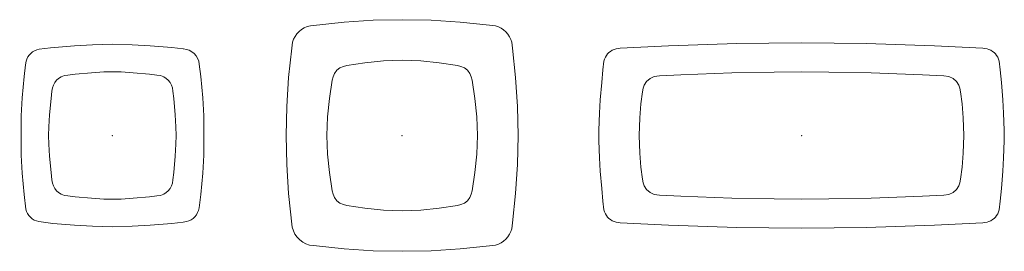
# Model space of a CAD drawing. Header units: metres. Extents: x -0.16 to 1.54, y -0.2 to 0.2.
import ezdxf

# ---------------------------------------------------------------- set-up
doc = ezdxf.new("R2010")
doc.units = ezdxf.units.M
doc.header["$MEASUREMENT"] = 0
doc.linetypes.add('Dash Style-1', pattern=[0.10582, 0.0529, -0.05292])
for name, color, linetype, lineweight in [('72_VITRA_HRESID_D2_TB_FOOT_UNDER', 8, 'Dash Style-1', 5), ('72_VITRA_HRESID_D2_TB_TABLE_TOP', 7, 'Continuous', 5), ('D2SNAP', 1, 'Continuous', 5)]:
    doc.layers.add(name, color=color, linetype=linetype, lineweight=lineweight)
doc.layers.add('72_VITRA_INSERT', color=7, linetype='Continuous')

# ---------------------------------------------------------------- blocks, each defined once
blk = doc.blocks.new('72_VITRA_HRESID_D2_METAL_SIDE_TABLE_MEDIUM_BASE')
at = {"layer": '72_VITRA_HRESID_D2_TB_FOOT_UNDER'}
blk.add_lwpolyline([(0.0324, -0.1288), (0.0641, -0.1255), (0.0954, -0.1207), (0.1013, -0.1191), (0.1074, -0.1166), (0.1126, -0.1126), (0.1166, -0.1073), (0.1191, -0.1013), (0.1207, -0.0953), (0.1255, -0.0641), (0.1288, -0.0324), (0.13, 0), (0.1288, 0.0324), (0.1255, 0.0641), (0.1207, 0.0953), (0.1191, 0.1013), (0.1166, 0.1073), (0.1126, 0.1126), (0.1074, 0.1166), (0.1013, 0.1191), (0.0954, 0.1207), (0.0641, 0.1255), (0.0324, 0.1288), (0, 0.13), (-0.0324, 0.1288), (-0.0641, 0.1255), (-0.0954, 0.1207), (-0.1013, 0.1191), (-0.1074, 0.1166), (-0.1126, 0.1126), (-0.1166, 0.1073), (-0.1191, 0.1013), (-0.1207, 0.0953), (-0.1255, 0.0641), (-0.1288, 0.0324), (-0.13, 0), (-0.1288, -0.0324), (-0.1255, -0.0641), (-0.1207, -0.0953), (-0.1191, -0.1013), (-0.1166, -0.1073), (-0.1126, -0.1126), (-0.1074, -0.1166), (-0.1013, -0.1191), (-0.0954, -0.1207), (-0.0641, -0.1255), (-0.0324, -0.1288), (0, -0.13)], close=True, dxfattribs=at)
at = {"layer": 'D2SNAP'}
blk.add_point((0, 0), dxfattribs=at)
blk = doc.blocks.new('72_VITRA_HRESID_D2_METAL_SIDE_TABLE_MEDIUM_TABLE_TOP')
at = {"layer": '72_VITRA_HRESID_D2_TB_TABLE_TOP'}
blk.add_lwpolyline([(-0.1896, -0.1583, 0.335911), (-0.1532, -0.1902), (-0.1001, -0.1959), (-0.0501, -0.199), (0, -0.2), (0.0501, -0.199), (0.1001, -0.1959), (0.1506, -0.1906), (0.161, -0.1892, 0.267923), (0.1893, -0.1609), (0.1906, -0.1506), (0.1959, -0.1001), (0.199, -0.0501), (0.2, 0), (0.199, 0.0501), (0.1959, 0.1001), (0.1906, 0.1506), (0.1893, 0.1609, 0.267923), (0.161, 0.1892), (0.1506, 0.1906), (0.1001, 0.1959), (0.0501, 0.199), (0, 0.2), (-0.0501, 0.199), (-0.1001, 0.1959), (-0.1584, 0.1895, 0.284977), (-0.1893, 0.1609), (-0.1906, 0.1506), (-0.1959, 0.1001), (-0.199, 0.0501), (-0.2, 0), (-0.199, -0.0501), (-0.1959, -0.1001)], format="xyb", close=True, dxfattribs=at)
at = {"layer": 'D2SNAP'}
blk.add_point((0, 0), dxfattribs=at)
blk = doc.blocks.new('72vitra_hresid2015AAF7FB0984F228EC01FFF57D43EF4')
for name in ['72_VITRA_HRESID_D2_METAL_SIDE_TABLE_MEDIUM_TABLE_TOP', '72_VITRA_HRESID_D2_METAL_SIDE_TABLE_MEDIUM_BASE']:
    blk.add_blockref(name, (0, 0))
blk = doc.blocks.new('XCAD03BFC0661E8852B869828D2F75DB33D737')
at = {"color": 7}
blk.add_blockref('72vitra_hresid2015AAF7FB0984F228EC01FFF57D43EF4', (0, 0), dxfattribs=at)
blk = doc.blocks.new('72_VITRA_HRESID_D2_METAL_SIDE_TABLE_SMALL_BASE')
at = {"layer": '72_VITRA_HRESID_D2_TB_FOOT_UNDER'}
blk.add_lwpolyline([(0.1036, -0.0821), (0.1044, -0.0767), (0.1059, -0.064), (0.1085, -0.0359), (0.1097, -0.0149), (0.11, 0), (0.1097, 0.0149), (0.1085, 0.0359), (0.1059, 0.064), (0.1044, 0.0767), (0.1036, 0.0821), (0.1019, 0.087), (0.0996, 0.0915), (0.0965, 0.0954), (0.0929, 0.0986), (0.0886, 0.1012), (0.0829, 0.1034), (0.0767, 0.1044), (0.064, 0.1059), (0.0359, 0.1085), (0.0149, 0.1097), (0, 0.11), (-0.0149, 0.1097), (-0.0359, 0.1085), (-0.064, 0.1059), (-0.0767, 0.1044), (-0.0829, 0.1034), (-0.0886, 0.1012), (-0.0929, 0.0986), (-0.0965, 0.0954), (-0.0996, 0.0915), (-0.1019, 0.087), (-0.1036, 0.0821), (-0.1044, 0.0767), (-0.1059, 0.064), (-0.1085, 0.0359), (-0.1097, 0.0149), (-0.11, 0), (-0.1097, -0.0149), (-0.1085, -0.0359), (-0.1059, -0.064), (-0.1044, -0.0767), (-0.1036, -0.0821), (-0.1019, -0.087), (-0.0996, -0.0915), (-0.0965, -0.0954), (-0.0929, -0.0986), (-0.0886, -0.1012), (-0.0829, -0.1034), (-0.0767, -0.1044), (-0.064, -0.1059), (-0.0359, -0.1085), (-0.0149, -0.1097), (0, -0.11), (0.0149, -0.1097), (0.0359, -0.1085), (0.064, -0.1059), (0.0767, -0.1044), (0.0829, -0.1034), (0.0886, -0.1012), (0.0929, -0.0986), (0.0965, -0.0954), (0.0996, -0.0915), (0.1019, -0.087)], close=True, dxfattribs=at)
at = {"layer": 'D2SNAP'}
blk.add_point((0, 0), dxfattribs=at)
blk = doc.blocks.new('72_VITRA_HRESID_D2_METAL_SIDE_TABLE_SMALL_TABLE_TOP')
at = {"layer": '72_VITRA_HRESID_D2_TB_TABLE_TOP'}
blk.add_lwpolyline([(-0.1265, 0.1488), (-0.1265, 0.1488, 0.300004), (-0.149, 0.1281), (-0.15, 0.1219), (-0.1524, 0.1021), (-0.1558, 0.0649), (-0.1575, 0.0341), (-0.1575, -0.0341), (-0.1558, -0.0649), (-0.1524, -0.1021), (-0.1492, -0.1272, 0.303061), (-0.1272, -0.1486), (-0.1271, -0.1486), (-0.1026, -0.1518), (-0.0652, -0.1551), (-0.0343, -0.1568), (0, -0.1575), (0.0343, -0.1568), (0.0652, -0.1551), (0.1026, -0.1518), (0.1224, -0.1494), (0.1278, -0.1486), (0.1279, -0.1486, 0.313615), (0.1495, -0.125), (0.1524, -0.1021), (0.1558, -0.0649), (0.1575, -0.0341), (0.1575, 0.0341), (0.1558, 0.0649), (0.1524, 0.1021), (0.1498, 0.1232, 0.382336), (0.1225, 0.1494), (0.1224, 0.1494), (0.1026, 0.1518), (0.0652, 0.1551), (0.0343, 0.1568), (0, 0.1575), (-0.0343, 0.1568), (-0.0652, 0.1551), (-0.1066, 0.1512)], format="xyb", close=True, dxfattribs=at)
at = {"layer": 'D2SNAP'}
blk.add_point((0, 0), dxfattribs=at)
blk = doc.blocks.new('72vitra_hresid29B9D4F6D99D54F7785BAEC9059F9DD88')
for name in ['72_VITRA_HRESID_D2_METAL_SIDE_TABLE_SMALL_TABLE_TOP', '72_VITRA_HRESID_D2_METAL_SIDE_TABLE_SMALL_BASE']:
    blk.add_blockref(name, (0, 0))
blk = doc.blocks.new('XCAD0336F14825CCA55D498D18A9AD44A3A1D6')
at = {"color": 7}
blk.add_blockref('72vitra_hresid29B9D4F6D99D54F7785BAEC9059F9DD88', (0, 0), dxfattribs=at)
blk = doc.blocks.new('72_VITRA_HRESID_D2_METAL_SIDE_TABLE_LARGE_BASE')
at = {"layer": '72_VITRA_HRESID_D2_TB_FOOT_UNDER'}
blk.add_lwpolyline([(0.2745, -0.0755), (0.2771, -0.0547), (0.2791, -0.0303), (0.28, 0), (0.2791, 0.0303), (0.2771, 0.0547), (0.2745, 0.0755), (0.2734, 0.0819), (0.2715, 0.0869), (0.2673, 0.0933), (0.2615, 0.0983), (0.2544, 0.1017), (0.2454, 0.1032), (0.2086, 0.1049), (0.1203, 0.108), (0.047, 0.1096), (0, 0.11), (-0.047, 0.1096), (-0.1203, 0.108), (-0.2086, 0.1049), (-0.2454, 0.1032), (-0.2544, 0.1017), (-0.2615, 0.0983), (-0.2673, 0.0933), (-0.2715, 0.0869), (-0.2734, 0.0819), (-0.2745, 0.0755), (-0.2771, 0.0547), (-0.2791, 0.0303), (-0.28, 0), (-0.2791, -0.0303), (-0.2771, -0.0547), (-0.2745, -0.0755), (-0.2734, -0.0819), (-0.2715, -0.0869), (-0.2673, -0.0933), (-0.2615, -0.0983), (-0.2544, -0.1017), (-0.2454, -0.1032), (-0.2086, -0.1049), (-0.1203, -0.108), (-0.047, -0.1096), (0, -0.11), (0.047, -0.1096), (0.1203, -0.108), (0.2086, -0.1049), (0.2454, -0.1032), (0.2544, -0.1017), (0.2615, -0.0983), (0.2673, -0.0933), (0.2715, -0.0869), (0.2734, -0.0819)], close=True, dxfattribs=at)
at = {"layer": 'D2SNAP'}
blk.add_point((0, 0), dxfattribs=at)
blk = doc.blocks.new('72_VITRA_HRESID_D2_METAL_SIDE_TABLE_LARGE_TABLE_TOP')
at = {"layer": '72_VITRA_HRESID_D2_TB_TABLE_TOP'}
blk.add_lwpolyline([(-0.3488, -0.0387), (-0.3474, -0.0617), (-0.3449, -0.0914), (-0.3428, -0.1133), (-0.341, -0.1284), (-0.3399, -0.1318), (-0.3385, -0.135), (-0.3367, -0.138), (-0.3346, -0.1408), (-0.3323, -0.1432), (-0.3296, -0.1453), (-0.3267, -0.1472), (-0.3235, -0.1486), (-0.3201, -0.1498), (-0.3165, -0.1505), (-0.3128, -0.1508), (-0.2297, -0.1548), (-0.1115, -0.1587), (-0.0565, -0.1596), (0, -0.16), (0.0565, -0.1596), (0.1114, -0.1587), (0.2297, -0.1548), (0.3128, -0.1508), (0.3165, -0.1505), (0.3201, -0.1498), (0.3235, -0.1486), (0.3267, -0.1472), (0.3296, -0.1453), (0.3323, -0.1432), (0.3346, -0.1408), (0.3367, -0.138), (0.3385, -0.135), (0.3399, -0.1318), (0.341, -0.1284), (0.3428, -0.1133), (0.3449, -0.0914), (0.3474, -0.0617), (0.3488, -0.0387), (0.3499, -0.0092), (0.3499, 0.0092), (0.3488, 0.0387), (0.3474, 0.0617), (0.3449, 0.0914), (0.3428, 0.1133), (0.341, 0.1284), (0.3399, 0.1318), (0.3385, 0.135), (0.3367, 0.138), (0.3346, 0.1408), (0.3323, 0.1432), (0.3296, 0.1453), (0.3267, 0.1472), (0.3235, 0.1486), (0.3201, 0.1498), (0.3165, 0.1505), (0.3128, 0.1508), (0.2297, 0.1548), (0.1114, 0.1587), (0.0565, 0.1596), (0, 0.16), (-0.0565, 0.1596), (-0.1115, 0.1587), (-0.2297, 0.1548), (-0.3128, 0.1508), (-0.3165, 0.1505), (-0.3201, 0.1498), (-0.3235, 0.1486), (-0.3267, 0.1472), (-0.3296, 0.1453), (-0.3323, 0.1432), (-0.3346, 0.1408), (-0.3367, 0.138), (-0.3385, 0.135), (-0.3399, 0.1318), (-0.341, 0.1284), (-0.3428, 0.1133), (-0.3449, 0.0914), (-0.3474, 0.0617), (-0.3488, 0.0387), (-0.3499, 0.0092), (-0.3499, -0.0092)], close=True, dxfattribs=at)
at = {"layer": 'D2SNAP'}
blk.add_point((0, 0), dxfattribs=at)
blk = doc.blocks.new('72vitra_hresid2CA37157208F24570832F50E9BE062615')
for name in ['72_VITRA_HRESID_D2_METAL_SIDE_TABLE_LARGE_TABLE_TOP', '72_VITRA_HRESID_D2_METAL_SIDE_TABLE_LARGE_BASE']:
    blk.add_blockref(name, (0, 0))
blk = doc.blocks.new('XCAD0368414C61B3A0A027F65E06E0997AC21E')
at = {"color": 7}
blk.add_blockref('72vitra_hresid2CA37157208F24570832F50E9BE062615', (0, 0), dxfattribs=at)

msp = doc.modelspace()

# ---------------------------------------------------------------- block references
at = {"layer": '72_VITRA_INSERT'}
for name, p in [('XCAD03BFC0661E8852B869828D2F75DB33D737', (0.5, 0)), ('XCAD0336F14825CCA55D498D18A9AD44A3A1D6', (0, 0)), ('XCAD0368414C61B3A0A027F65E06E0997AC21E', (1.1893, 0))]:
    msp.add_blockref(name, p, dxfattribs=at)

doc.saveas('drawing.dxf')
